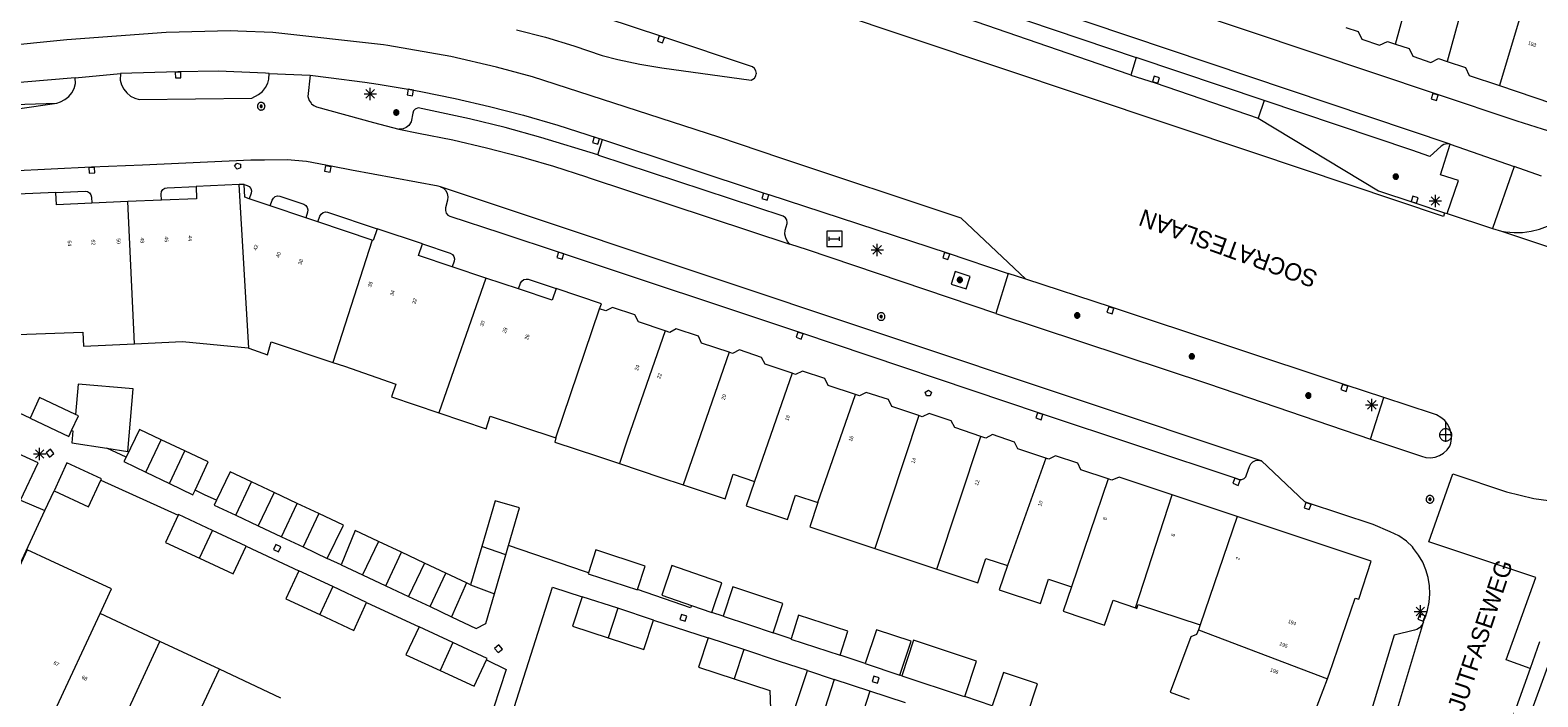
# Model space of a CAD drawing. Header units: metres. Extents: x 135779 to 137489, y 452643 to 455118.
# Tile 94 of 256: x 136227 to 136350, y 453193 to 453247. Entities that reach past the tile are written whole.
import ezdxf
from ezdxf.enums import TextEntityAlignment as Align

# ---------------------------------------------------------------- set-up
doc = ezdxf.new("R2010")
doc.units = ezdxf.units.M
for name, color, linetype, lineweight in [('KTop_BTD_Groenvoorziening', 62, 'Continuous', 13), ('KTop_NAR_Huisnummer (t)', 7, 'Continuous', 13), ('KTop_NAR_Huisnummer tijdelijk (t)', 7, 'Continuous', 13), ('KTop_ORL_Weg_Straatnaam (t)', 7, 'Continuous', 13), ('KTop_PAL_Lichtmast', 40, 'Continuous', 13), ('KTop_PAL_Portaal', 222, 'Continuous', 13), ('KTop_PND_Grondvlaksituatie van BAG-pand [tachy]', 1, 'Continuous', 13), ('KTop_PND_Pandscheiding', 40, 'Continuous', 13), ('KTop_PUT_Brandkraan of -put', 1, 'Continuous', 13), ('KTop_PUT_Inspectie- of rioolput', 15, 'Continuous', 13), ('KTop_PUT_Kolk', 15, 'Continuous', 13), ('KTop_STM_Abri', 40, 'Continuous', 13), ('KTop_VGO_Boom', 92, 'Continuous', 13), ('KTop_WGD_Fietspad', 40, 'Continuous', 13), ('KTop_WGD_Parkeervlak', 251, 'Continuous', 13), ('KTop_WGD_Rijbaan_Lokale weg', 251, 'Continuous', 13), ('KTop_WGD_Rijbaan_Lokale weg_bushalte-parkeerstrook', 7, 'Continuous', 0), ('KTop_WGD_Rijbaan_Lokale weg_fietsstrook', 40, 'Continuous', 13), ('KTop_WGD_Rijbaan_Lokale weg_OV-strook', 251, 'Continuous', 13), ('KTop_WGD_Rijbaan_Lokale weg_verkeersdrempel', 40, 'Continuous', 13), ('KTop_WGD_Voetpad', 251, 'Continuous', 13), ('KTop_WGD_Voetpad_achterpad', 251, 'Continuous', 13), ('KTop_WGD_Voetpad_bushalte', 251, 'Continuous', 13)]:
    doc.layers.add(name, color=color, linetype=linetype, lineweight=lineweight)
doc.styles.add('Style-ROVU', font='ROVU.shx')
doc.styles.add('Style-ROVUCURSIEF', font='ROVUCURSIEF.shx')

# ---------------------------------------------------------------- blocks, each defined once
blk = doc.blocks.new('PAL_Lichtmast')
at = {"layer": 'KTop_PAL_Lichtmast'}
for p, q in [((-0.35, -0.35), (0.35, 0.35)), ((0.35, -0.35), (-0.35, 0.35)), ((0, -0.5), (0, 0.5)), ((-0.5, 0), (0.5, 0))]:
    blk.add_line(p, q, dxfattribs=at)
blk = doc.blocks.new('PAL_Portaal')
at = {"layer": 'KTop_PAL_Portaal'}
for p, q in [((0, -0.5), (0, 1)), ((0.5, 0), (-0.5, 0))]:
    blk.add_line(p, q, dxfattribs=at)
at = {"layer": 'KTop_PAL_Portaal', "flags": 128}
blk.add_lwpolyline([(0, 0.5), (-0.05, 0.5), (-0.1, 0.49), (-0.15, 0.48), (-0.2, 0.46), (-0.25, 0.43), (-0.29, 0.4), (-0.33, 0.37), (-0.37, 0.33), (-0.4, 0.29), (-0.43, 0.25), (-0.46, 0.2), (-0.48, 0.15), (-0.49, 0.1), (-0.5, 0.05), (-0.5, 0), (-0.5, -0.05), (-0.49, -0.1), (-0.48, -0.15), (-0.46, -0.2), (-0.43, -0.25), (-0.4, -0.29), (-0.37, -0.33), (-0.33, -0.37), (-0.29, -0.4), (-0.25, -0.43), (-0.2, -0.46), (-0.15, -0.48), (-0.1, -0.49), (-0.05, -0.5), (0, -0.5), (0.05, -0.5), (0.1, -0.49), (0.15, -0.48), (0.2, -0.46), (0.25, -0.43), (0.29, -0.4), (0.33, -0.37), (0.37, -0.33), (0.4, -0.29), (0.43, -0.25), (0.46, -0.2), (0.48, -0.15), (0.49, -0.1), (0.5, -0.05), (0.5, 0), (0.5, 0.05), (0.49, 0.1), (0.48, 0.15), (0.46, 0.2), (0.43, 0.25), (0.4, 0.29), (0.37, 0.33), (0.33, 0.37), (0.29, 0.4), (0.25, 0.43), (0.2, 0.46), (0.15, 0.48), (0.1, 0.49), (0.05, 0.5), (0, 0.5)], dxfattribs=at)
blk = doc.blocks.new('PUT_Brandkraan_of_-put')
at = {"layer": 'KTop_PUT_Brandkraan of -put'}
for p, q in [((-0.25, 0.03), (0, 0.25)), ((-0.16, -0.25), (-0.25, 0.03)), ((0, 0.25), (0.25, 0.03)), ((0.25, 0.03), (0.16, -0.25)), ((0.16, -0.25), (-0.16, -0.25))]:
    blk.add_line(p, q, dxfattribs=at)
blk = doc.blocks.new('PUT_Inspectie-_of_rioolput')
at = {"layer": 'KTop_PUT_Inspectie- of rioolput', "flags": 128}
for points in [[(0.31, 0), (0.31, 0.03), (0.3, 0.06), (0.29, 0.1), (0.28, 0.13), (0.27, 0.15), (0.25, 0.18), (0.23, 0.21), (0.21, 0.23), (0.18, 0.25), (0.15, 0.27), (0.13, 0.28), (0.1, 0.29), (0.06, 0.3), (0.03, 0.31), (0, 0.31), (-0.03, 0.31), (-0.06, 0.3), (-0.1, 0.29), (-0.13, 0.28), (-0.16, 0.27), (-0.18, 0.25), (-0.21, 0.23), (-0.23, 0.21), (-0.25, 0.18), (-0.27, 0.15), (-0.28, 0.13), (-0.29, 0.1), (-0.3, 0.06), (-0.31, 0.03), (-0.31, 0), (-0.31, -0.03), (-0.3, -0.06), (-0.29, -0.1), (-0.28, -0.13), (-0.27, -0.16), (-0.25, -0.18), (-0.23, -0.21), (-0.21, -0.23), (-0.18, -0.25), (-0.15, -0.27), (-0.13, -0.28), (-0.1, -0.29), (-0.06, -0.3), (-0.03, -0.31), (0, -0.31), (0.03, -0.31), (0.06, -0.3), (0.1, -0.29), (0.13, -0.28), (0.15, -0.27), (0.18, -0.25), (0.21, -0.23), (0.23, -0.21), (0.25, -0.18), (0.27, -0.15), (0.28, -0.13), (0.29, -0.1), (0.3, -0.06), (0.31, -0.03), (0.31, 0)], [(0.1, 0), (0.09, 0.01), (0.09, 0.02), (0.09, 0.03), (0.09, 0.04), (0.08, 0.05), (0.08, 0.06), (0.07, 0.06), (0.06, 0.07), (0.06, 0.08), (0.05, 0.08), (0.04, 0.09), (0.03, 0.09), (0.02, 0.09), (0.01, 0.09), (0, 0.09), (-0.01, 0.09), (-0.02, 0.09), (-0.03, 0.09), (-0.04, 0.09), (-0.05, 0.08), (-0.06, 0.08), (-0.06, 0.07), (-0.07, 0.06), (-0.08, 0.06), (-0.08, 0.05), (-0.09, 0.04), (-0.09, 0.03), (-0.09, 0.02), (-0.09, 0.01), (-0.09, 0), (-0.09, -0.01), (-0.09, -0.02), (-0.09, -0.03), (-0.09, -0.04), (-0.08, -0.05), (-0.08, -0.06), (-0.07, -0.06), (-0.06, -0.07), (-0.06, -0.08), (-0.05, -0.08), (-0.04, -0.09), (-0.03, -0.09), (-0.02, -0.09), (-0.01, -0.09), (0, -0.09), (0.01, -0.09), (0.02, -0.09), (0.03, -0.09), (0.04, -0.09), (0.05, -0.08), (0.06, -0.08), (0.06, -0.07), (0.07, -0.06), (0.08, -0.06), (0.08, -0.05), (0.09, -0.04), (0.09, -0.03), (0.09, -0.02), (0.09, -0.01), (0.1, 0)], [(0.04, 0), (0.03, 0), (0.03, 0.01), (0.03, 0.01), (0.03, 0.01), (0.03, 0.02), (0.03, 0.02), (0.03, 0.02), (0.02, 0.03), (0.02, 0.03), (0.02, 0.03), (0.01, 0.03), (0.01, 0.03), (0.01, 0.03), (0, 0.03), (0, 0.03), (0, 0.03), (-0.01, 0.03), (-0.01, 0.03), (-0.01, 0.03), (-0.02, 0.03), (-0.02, 0.03), (-0.02, 0.03), (-0.03, 0.02), (-0.03, 0.02), (-0.03, 0.02), (-0.03, 0.01), (-0.03, 0.01), (-0.03, 0.01), (-0.03, 0), (-0.03, 0), (-0.03, 0), (-0.03, -0.01), (-0.03, -0.01), (-0.03, -0.01), (-0.03, -0.02), (-0.03, -0.02), (-0.03, -0.02), (-0.02, -0.03), (-0.02, -0.03), (-0.02, -0.03), (-0.01, -0.03), (-0.01, -0.03), (-0.01, -0.03), (0, -0.03), (0, -0.03), (0, -0.03), (0.01, -0.03), (0.01, -0.03), (0.01, -0.03), (0.02, -0.03), (0.02, -0.03), (0.02, -0.03), (0.03, -0.02), (0.03, -0.02), (0.03, -0.02), (0.03, -0.01), (0.03, -0.01), (0.03, -0.01), (0.03, 0), (0.04, 0)], [(0.01, 0.02), (0.01, 0.02), (0.01, 0.02), (0, 0.02), (0, 0.02), (0, 0.02), (0, 0.02), (-0.01, 0.02), (-0.01, 0.02), (-0.01, 0.02), (-0.01, 0.02), (-0.01, 0.02), (-0.02, 0.02), (-0.02, 0.01), (-0.02, 0.01), (-0.02, 0.01), (-0.02, 0.01), (-0.02, 0.01), (-0.02, 0), (-0.02, 0), (-0.02, 0), (-0.02, 0), (-0.02, -0.01), (-0.02, -0.01), (-0.02, -0.01), (-0.02, -0.01), (-0.02, -0.01), (-0.02, -0.02), (-0.01, -0.02), (-0.01, -0.02), (-0.01, -0.02), (-0.01, -0.02), (-0.01, -0.02), (0, -0.02), (0, -0.02), (0, -0.02), (0, -0.02), (0.01, -0.02), (0.01, -0.02), (0.01, -0.02), (0.01, -0.02), (0.01, -0.02), (0.02, -0.02), (0.02, -0.01), (0.02, -0.01), (0.02, -0.01), (0.02, -0.01), (0.02, -0.01), (0.02, 0), (0.02, 0), (0.02, 0), (0.02, 0), (0.02, 0.01), (0.02, 0.01), (0.02, 0.01), (0.02, 0.01), (0.02, 0.01), (0.02, 0.02), (0.01, 0.02), (0.01, 0.02), (0.01, 0.02)]]:
    blk.add_lwpolyline(points, dxfattribs=at)
blk = doc.blocks.new('PUT_Kolk')
at = {"layer": 'KTop_PUT_Kolk', "flags": 128}
blk.add_lwpolyline([(0.22, -0.23), (0.22, 0.22), (-0.23, 0.22), (-0.23, -0.23), (0.22, -0.23)], dxfattribs=at)
blk = doc.blocks.new('STM_Abri')
at = {"layer": 'KTop_STM_Abri', "flags": 128}
for points in [[(0.625, -0.625), (0.625, 0.625), (-0.625, 0.625), (-0.625, -0.625), (0.625, -0.625)], [(-0.4165, -0.1565), (-0.4165, 0.1565)], [(-0.4165, 0), (0.4165, 0)], [(0.4165, -0.1565), (0.4165, 0.1565)]]:
    blk.add_lwpolyline(points, dxfattribs=at)
blk = doc.blocks.new('VGO_Boom')
at = {"layer": 'KTop_VGO_Boom', "flags": 128}
for points in [[(0.21, 0), (0.21, 0.02), (0.21, 0.04), (0.2, 0.07), (0.2, 0.09), (0.19, 0.11), (0.17, 0.13), (0.16, 0.14), (0.14, 0.16), (0.13, 0.17), (0.11, 0.19), (0.09, 0.2), (0.07, 0.2), (0.04, 0.21), (0.02, 0.21), (0, 0.21), (-0.02, 0.21), (-0.05, 0.21), (-0.07, 0.2), (-0.09, 0.2), (-0.11, 0.19), (-0.13, 0.17), (-0.14, 0.16), (-0.16, 0.14), (-0.17, 0.13), (-0.19, 0.11), (-0.2, 0.09), (-0.2, 0.07), (-0.21, 0.04), (-0.21, 0.02), (-0.22, 0), (-0.21, -0.02), (-0.21, -0.05), (-0.2, -0.07), (-0.2, -0.09), (-0.19, -0.11), (-0.17, -0.13), (-0.16, -0.14), (-0.14, -0.16), (-0.13, -0.17), (-0.11, -0.19), (-0.09, -0.2), (-0.07, -0.2), (-0.05, -0.21), (-0.02, -0.21), (0, -0.22), (0.02, -0.21), (0.04, -0.21), (0.07, -0.2), (0.09, -0.2), (0.11, -0.19), (0.13, -0.17), (0.14, -0.16), (0.16, -0.14), (0.17, -0.13), (0.19, -0.11), (0.2, -0.09), (0.2, -0.07), (0.21, -0.05), (0.21, -0.02), (0.21, 0)], [(0.15, 0), (0.15, 0.02), (0.15, 0.03), (0.15, 0.05), (0.14, 0.06), (0.13, 0.08), (0.13, 0.09), (0.12, 0.1), (0.1, 0.12), (0.09, 0.13), (0.08, 0.13), (0.06, 0.14), (0.05, 0.15), (0.03, 0.15), (0.02, 0.15), (0, 0.15), (-0.02, 0.15), (-0.03, 0.15), (-0.05, 0.15), (-0.06, 0.14), (-0.08, 0.13), (-0.09, 0.13), (-0.1, 0.12), (-0.12, 0.1), (-0.13, 0.09), (-0.13, 0.08), (-0.14, 0.06), (-0.15, 0.05), (-0.15, 0.03), (-0.15, 0.02), (-0.16, 0), (-0.15, -0.02), (-0.15, -0.03), (-0.15, -0.05), (-0.14, -0.06), (-0.13, -0.08), (-0.13, -0.09), (-0.12, -0.1), (-0.1, -0.12), (-0.09, -0.13), (-0.08, -0.13), (-0.06, -0.14), (-0.05, -0.15), (-0.03, -0.15), (-0.02, -0.15), (0, -0.16), (0.02, -0.15), (0.03, -0.15), (0.05, -0.15), (0.06, -0.14), (0.08, -0.13), (0.09, -0.13), (0.1, -0.12), (0.12, -0.1), (0.13, -0.09), (0.13, -0.08), (0.14, -0.06), (0.15, -0.05), (0.15, -0.03), (0.15, -0.02), (0.15, 0)], [(0.1, 0), (0.09, 0.01), (0.09, 0.02), (0.09, 0.03), (0.09, 0.04), (0.08, 0.05), (0.08, 0.06), (0.07, 0.06), (0.06, 0.07), (0.06, 0.08), (0.05, 0.08), (0.04, 0.09), (0.03, 0.09), (0.02, 0.09), (0.01, 0.09), (0, 0.09), (-0.01, 0.09), (-0.02, 0.09), (-0.03, 0.09), (-0.04, 0.09), (-0.05, 0.08), (-0.06, 0.08), (-0.06, 0.07), (-0.07, 0.06), (-0.08, 0.06), (-0.08, 0.05), (-0.09, 0.04), (-0.09, 0.03), (-0.09, 0.02), (-0.09, 0.01), (-0.1, 0), (-0.09, -0.01), (-0.09, -0.02), (-0.09, -0.03), (-0.09, -0.04), (-0.08, -0.05), (-0.08, -0.06), (-0.07, -0.06), (-0.06, -0.07), (-0.06, -0.08), (-0.05, -0.08), (-0.04, -0.09), (-0.03, -0.09), (-0.02, -0.09), (-0.01, -0.09), (0, -0.1), (0.01, -0.09), (0.02, -0.09), (0.03, -0.09), (0.04, -0.09), (0.05, -0.08), (0.06, -0.08), (0.06, -0.07), (0.07, -0.06), (0.08, -0.06), (0.08, -0.05), (0.09, -0.04), (0.09, -0.03), (0.09, -0.02), (0.09, -0.01), (0.1, 0)], [(0.04, 0), (0.03, 0), (0.03, 0.01), (0.03, 0.01), (0.03, 0.01), (0.03, 0.02), (0.03, 0.02), (0.03, 0.02), (0.02, 0.03), (0.02, 0.03), (0.02, 0.03), (0.01, 0.03), (0.01, 0.03), (0.01, 0.03), (0, 0.03), (0, 0.03), (0, 0.03), (-0.01, 0.03), (-0.01, 0.03), (-0.01, 0.03), (-0.02, 0.03), (-0.02, 0.03), (-0.02, 0.03), (-0.03, 0.02), (-0.03, 0.02), (-0.03, 0.02), (-0.03, 0.01), (-0.03, 0.01), (-0.03, 0.01), (-0.04, 0), (-0.04, 0), (-0.04, 0), (-0.03, -0.01), (-0.03, -0.01), (-0.03, -0.01), (-0.03, -0.02), (-0.03, -0.02), (-0.03, -0.02), (-0.02, -0.03), (-0.02, -0.03), (-0.02, -0.03), (-0.01, -0.03), (-0.01, -0.03), (-0.01, -0.03), (0, -0.04), (0, -0.04), (0, -0.04), (0.01, -0.03), (0.01, -0.03), (0.01, -0.03), (0.02, -0.03), (0.02, -0.03), (0.02, -0.03), (0.03, -0.02), (0.03, -0.02), (0.03, -0.02), (0.03, -0.01), (0.03, -0.01), (0.03, -0.01), (0.03, 0), (0.04, 0)]]:
    blk.add_lwpolyline(points, dxfattribs=at)

msp = doc.modelspace()

# ---------------------------------------------------------------- linework, layer by layer
at = {"layer": 'KTop_BTD_Groenvoorziening', "flags": 128}
for points in [[(136327.37, 453241.21), (136326.89, 453239.77)], [(136350.83, 453196.3), (136346.32, 453183.98), (136342.6, 453173.89), (136338.04, 453161.3), (136333.97, 453150.15), (136331.1, 453142.08), (136330.27, 453139.73), (136327.18, 453131.05), (136325.85, 453127.3), (136324.41, 453123.28), (136321.76, 453115.93), (136321.13, 453114.23), (136318.88, 453108.05), (136317.58, 453104.5), (136313.82, 453093.97), (136310.37, 453083.61), (136309.87, 453082.12), (136305.57, 453070.6), (136302.45, 453061.94), (136301.64, 453059.72), (136297.28, 453047.73), (136293.08, 453036.11), (136292.56, 453034.73)]]:
    msp.add_lwpolyline(points, dxfattribs=at)
at = {"layer": 'KTop_PND_Grondvlaksituatie van BAG-pand [tachy]', "flags": 128}
for points in [[(136346.51, 453242.44), (136350.75, 453240.99), (136355.4, 453253.78)], [(136334.01, 453247.16), (136335.01, 453246.83), (136335.31, 453246.2), (136336.76, 453245.71), (136337.41, 453246.02), (136338.06, 453245.8)], [(136338.06, 453245.8), (136339.16, 453245.43), (136339.46, 453244.81), (136340.93, 453244.31), (136341.55, 453244.63), (136342.26, 453244.39)], [(136342.26, 453244.39), (136343.75, 453243.89), (136344.05, 453243.26), (136346.51, 453242.44)], [(136229.09, 453233.75), (136225.35, 453233.59)], [(136232.01, 453232.87), (136229.14, 453232.75), (136229.09, 453233.75)], [(136240.49, 453234.23), (136240.53, 453233.23), (136237.68, 453233.11)], [(136244.01, 453234.38), (136240.49, 453234.23)], [(136244.41, 453234.4), (136244.01, 453234.38)], [(136244.82, 453233.23), (136244.46, 453233.35), (136244.41, 453234.4)], [(136234.95, 453233), (136232.01, 453232.87)], [(136237.68, 453233.11), (136234.95, 453233)], [(136246.53, 453232.66), (136244.82, 453233.23)], [(136249.41, 453231.69), (136246.53, 453232.66)], [(136250.41, 453231.35), (136249.41, 453231.69)], [(136254.82, 453229.87), (136250.41, 453231.35)], [(136255.22, 453230.79), (136254.91, 453229.84), (136254.82, 453229.87)], [(136258.91, 453229.56), (136255.22, 453230.79)], [(136261.33, 453227.7), (136258.59, 453228.61), (136258.91, 453229.56)], [(136264.06, 453226.79), (136261.33, 453227.7)], [(136266.73, 453225.9), (136264.06, 453226.79), (136264.06, 453226.79)], [(136269.78, 453225.93), (136269.46, 453224.98), (136266.73, 453225.9)], [(136273.32, 453224.28), (136273.46, 453224.7), (136269.78, 453225.93)], [(136278.64, 453222.51), (136276.47, 453223.24), (136276.18, 453223.8), (136274.37, 453224.4), (136273.82, 453224.12), (136273.32, 453224.28)], [(136225.96, 453222.2), (136231.28, 453222.4), (136231.33, 453221.26), (136235.48, 453221.45)], [(136235.48, 453221.45), (136239.4, 453221.62), (136244.72, 453221.11), (136244.79, 453221.08)], [(136244.79, 453221.08), (136246.31, 453220.56), (136246.6, 453221.61), (136251.62, 453219.93)], [(136283.86, 453220.76), (136281.61, 453221.51), (136281.35, 453222.07), (136279.54, 453222.67), (136279.04, 453222.37), (136278.64, 453222.51)], [(136288.98, 453219.05), (136286.78, 453219.79), (136286.5, 453220.34), (136284.7, 453220.95), (136284.14, 453220.67), (136283.86, 453220.76)], [(136251.62, 453219.93), (136252.56, 453219.62), (136256.74, 453218.16), (136256.4, 453217.13), (136260.25, 453215.83)], [(136294.14, 453217.32), (136291.92, 453218.07), (136291.63, 453218.63), (136289.83, 453219.23), (136289.26, 453218.96), (136288.98, 453219.05)], [(136233.24, 453212.97), (136234.95, 453212.7), (136235.39, 453217.79), (136230.91, 453218.17), (136230.7, 453215.71)], [(136230.7, 453215.71), (136227.77, 453217.08), (136227, 453215.39)], [(136299.28, 453215.61), (136297.08, 453216.34), (136296.82, 453216.91), (136295.01, 453217.5), (136294.45, 453217.22), (136294.14, 453217.32)], [(136227, 453215.39), (136230.15, 453213.92), (136230.37, 453214.39)], [(136260.25, 453215.83), (136264.09, 453214.54), (136264.43, 453215.57), (136269.77, 453213.81)], [(136304.33, 453213.92), (136302.2, 453214.63), (136301.92, 453215.19), (136300.12, 453215.79), (136299.56, 453215.51), (136299.28, 453215.61)], [(136230.37, 453214.39), (136230.48, 453214.38), (136230.4, 453213.41), (136233.24, 453212.97)], [(136237.65, 453213.65), (136235.88, 453214.47), (136234.81, 453212.24)], [(136226.21, 453208.74), (136227.64, 453211.77), (136223.07, 453213.86)], [(136239.58, 453212.75), (136237.65, 453213.65)], [(136269.77, 453213.81), (136269.67, 453213.46), (136273.14, 453212.31), (136274.95, 453211.71)], [(136309.61, 453212.15), (136307.35, 453212.91), (136307.08, 453213.46), (136305.28, 453214.07), (136304.73, 453213.79), (136304.33, 453213.92)], [(136232.75, 453210.35), (136232.8, 453210.47), (136229.99, 453211.77), (136228.94, 453209.5)], [(136234.81, 453212.24), (136234.63, 453211.87), (136236.4, 453211.02)], [(136240.42, 453209.55), (136241.49, 453211.85), (136239.58, 453212.75)], [(136274.95, 453211.71), (136278.31, 453210.59), (136280.12, 453209.99)], [(136314.68, 453210.46), (136312.47, 453211.2), (136312.21, 453211.75), (136310.4, 453212.35), (136309.86, 453212.07), (136309.61, 453212.15)], [(136236.4, 453211.02), (136238.32, 453210.1)], [(136245.01, 453210.23), (136243.28, 453211.04), (136242.16, 453208.75)], [(136280.12, 453209.99), (136283.52, 453208.86), (136284.18, 453210.84), (136285.91, 453210.26)], [(136319.89, 453209.18), (136315.57, 453210.62), (136314.99, 453210.35), (136314.68, 453210.46)], [(136228.94, 453209.5), (136231.75, 453208.2), (136232.75, 453210.35)], [(136238.32, 453210.1), (136240.24, 453209.17), (136240.42, 453209.55)], [(136246.84, 453209.37), (136245.01, 453210.23)], [(136248.73, 453208.48), (136246.84, 453209.37)], [(136285.91, 453210.26), (136285.25, 453208.28), (136288.6, 453207.17), (136289.26, 453209.15), (136291.07, 453208.55)], [(136242.16, 453208.75), (136241.96, 453208.34), (136243.72, 453207.51)], [(136250.49, 453207.65), (136248.73, 453208.48)], [(136265.91, 453205.05), (136266.8, 453208.11), (136264.82, 453208.69), (136263.74, 453204.97)], [(136291.07, 453208.55), (136290.42, 453206.57), (136295.71, 453204.8)], [(136325.19, 453207.41), (136319.89, 453209.18)], [(136239.03, 453207.51), (136238.01, 453205.31), (136240.77, 453204.03)], [(136241.82, 453206.28), (136239.06, 453207.57), (136239.03, 453207.51)], [(136243.72, 453207.51), (136245.55, 453206.65)], [(136251.17, 453204.01), (136252.5, 453206.71), (136250.49, 453207.65)], [(136332.54, 453194.23), (136332.62, 453194.45), (136332.67, 453194.59), (136334.77, 453200.77), (136335.07, 453200.68), (136336.07, 453203.77), (136325.19, 453207.41)], [(136244.57, 453205), (136241.82, 453206.28)], [(136245.55, 453206.65), (136247.44, 453205.76)], [(136247.44, 453205.76), (136249.2, 453204.94)], [(136255.33, 453205.38), (136253.44, 453206.27), (136252.29, 453203.49)], [(136232.68, 453199.52), (136233.61, 453201.52), (136228.62, 453203.84), (136226.76, 453204.71), (136223.05, 453196.72), (136224.91, 453195.86), (136224, 453193.89)], [(136240.77, 453204.03), (136243.52, 453202.74), (136244.57, 453205)], [(136249.2, 453204.94), (136251.17, 453204.01)], [(136257.21, 453204.5), (136255.33, 453205.38)], [(136259.07, 453203.63), (136257.21, 453204.5)], [(136263.74, 453204.97), (136262.83, 453201.86)], [(136264.77, 453201.12), (136265.69, 453204.3)], [(136265.69, 453204.3), (136265.91, 453205.05)], [(136276.41, 453201.47), (136277.03, 453203.38), (136273.01, 453204.69), (136272.41, 453202.83)], [(136295.71, 453204.8), (136300.74, 453203.13)], [(136252.29, 453203.49), (136254.04, 453202.66)], [(136260.82, 453202.8), (136259.07, 453203.63)], [(136282.44, 453199.62), (136283.26, 453202.03), (136281.6, 453202.6), (136279.19, 453203.42), (136278.37, 453201.01), (136280.78, 453200.19)], [(136300.74, 453203.13), (136304.08, 453202.02), (136304.74, 453204), (136306.49, 453203.42)], [(136306.49, 453203.42), (136305.83, 453201.44), (136309.17, 453200.33), (136309.83, 453202.31), (136311.69, 453201.69)], [(136248.84, 453203), (136247.79, 453200.73), (136250.56, 453199.45)], [(136251.61, 453201.71), (136248.84, 453203)], [(136254.04, 453202.66), (136255.92, 453201.78)], [(136262.49, 453202.02), (136260.82, 453202.8)], [(136262.83, 453201.86), (136262.49, 453202.02)], [(136272.41, 453202.83), (136272.39, 453202.76), (136276.4, 453201.45), (136276.41, 453201.47)], [(136254.37, 453200.43), (136251.61, 453201.71)], [(136255.92, 453201.78), (136257.78, 453200.91)], [(136257.78, 453200.91), (136259.53, 453200.09)], [(136261.26, 453199.27), (136263.29, 453198.32), (136264.07, 453198.72), (136264.77, 453201.12)], [(136271.89, 453200.89), (136271.11, 453198.51), (136274.01, 453197.56)], [(136274.79, 453199.95), (136271.89, 453200.89)], [(136287.43, 453197.97), (136288.22, 453200.35), (136284.15, 453201.7), (136283.36, 453199.32)], [(136311.69, 453201.69), (136311.03, 453199.71), (136314.4, 453198.59), (136315.1, 453200.6), (136316.92, 453199.98)], [(136237.56, 453197.25), (136232.68, 453199.52)], [(136250.56, 453199.45), (136253.32, 453198.16), (136254.37, 453200.43)], [(136259.53, 453200.09), (136261.26, 453199.27)], [(136277.69, 453199), (136274.79, 453199.95)], [(136280.78, 453200.19), (136282.44, 453199.62)], [(136292.88, 453196.14), (136293.51, 453198.1), (136289.5, 453199.39), (136288.89, 453197.47)], [(136316.92, 453199.98), (136317.02, 453199.94), (136317.13, 453200.27), (136322.17, 453198.62)], [(136258.63, 453198.44), (136257.57, 453196.18), (136260.34, 453194.9)], [(136261.39, 453197.16), (136258.63, 453198.44)], [(136274.01, 453197.56), (136276.91, 453196.61), (136277.69, 453199)], [(136283.36, 453199.32), (136285.52, 453198.61), (136287.43, 453197.97)], [(136297.73, 453194.53), (136298.65, 453197.28), (136295.85, 453198.21), (136294.93, 453195.46)], [(136322.02, 453198.2), (136321.87, 453197.81), (136321.41, 453197.63), (136319.74, 453193.14), (136321.27, 453192.56)], [(136322.17, 453198.62), (136322.02, 453198.2)], [(136242.39, 453195), (136237.56, 453197.25)], [(136264.12, 453195.76), (136264.17, 453195.87), (136261.39, 453197.16)], [(136282.16, 453197.54), (136281.37, 453195.17), (136284.27, 453194.22)], [(136285.05, 453196.59), (136282.16, 453197.54)], [(136288.89, 453197.47), (136288.87, 453197.43), (136292.88, 453196.14)], [(136303.02, 453192.77), (136303.98, 453195.65), (136298.86, 453197.36), (136297.9, 453194.47)], [(136260.34, 453194.9), (136263.11, 453193.61), (136264.12, 453195.76)], [(136290.22, 453194.89), (136287.94, 453195.64), (136285.05, 453196.59)], [(136247.4, 453192.66), (136242.39, 453195)], [(136284.27, 453194.22), (136287.16, 453193.27), (136287.27, 453190.28), (136288.56, 453189.85), (136290.22, 453194.89)], [(136294.93, 453195.46), (136297.73, 453194.53)], [(136308.03, 453191.1), (136308.94, 453193.82), (136306.17, 453194.74), (136305.26, 453192.02)], [(136292.41, 453194.17), (136291.64, 453191.8), (136294.54, 453190.86)], [(136295.31, 453193.22), (136292.41, 453194.17)], [(136297.9, 453194.47), (136302.82, 453192.83), (136303.02, 453192.77)], [(136330.05, 453189.02), (136330.32, 453189.71), (136330.89, 453189.96), (136331.82, 453192.38), (136332.54, 453194.23)], [(136298.2, 453192.28), (136295.31, 453193.22)]]:
    msp.add_lwpolyline(points, dxfattribs=at)
at = {"layer": 'KTop_PND_Pandscheiding', "flags": 128}
for points in [[(136338.06, 453245.8), (136340.01, 453252.92), (136341.09, 453256.13)], [(136345.03, 453253.96), (136344.21, 453251.51), (136342.26, 453244.39)], [(136348.78, 453249.97), (136346.51, 453242.44)], [(136244.79, 453221.08), (136244.01, 453234.38)], [(136235.48, 453221.45), (136234.95, 453233)], [(136254.82, 453229.87), (136251.62, 453219.93)], [(136264.06, 453226.79), (136260.25, 453215.83)], [(136269.77, 453213.81), (136273.32, 453224.28)], [(136278.64, 453222.51), (136275.6, 453213.69), (136274.95, 453211.71)], [(136283.86, 453220.76), (136280.12, 453209.99)], [(136288.98, 453219.05), (136285.91, 453210.26)], [(136291.07, 453208.55), (136294.14, 453217.32)], [(136230.37, 453214.39), (136230.94, 453215.6), (136230.7, 453215.71)], [(136299.28, 453215.61), (136295.71, 453204.8)], [(136236.4, 453211.02), (136237.65, 453213.65)], [(136300.74, 453203.13), (136304.33, 453213.92)], [(136238.32, 453210.1), (136239.58, 453212.75)], [(136309.61, 453212.15), (136306.49, 453203.42)], [(136314.68, 453210.46), (136311.69, 453201.69)], [(136243.72, 453207.51), (136245.01, 453210.23)], [(136246.84, 453209.37), (136245.55, 453206.65)], [(136247.44, 453205.76), (136248.73, 453208.48)], [(136316.92, 453199.98), (136319.89, 453209.18)], [(136250.49, 453207.65), (136249.2, 453204.94)], [(136325.19, 453207.41), (136322.17, 453198.62)], [(136240.77, 453204.03), (136241.82, 453206.28)], [(136255.33, 453205.38), (136254.04, 453202.66)], [(136255.92, 453201.78), (136257.21, 453204.5)], [(136265.69, 453204.3), (136263.74, 453204.97)], [(136259.07, 453203.63), (136257.78, 453200.91)], [(136259.53, 453200.09), (136260.82, 453202.8)], [(136262.49, 453202.02), (136261.26, 453199.27)], [(136262.83, 453201.86), (136264.77, 453201.12)], [(136251.61, 453201.71), (136250.56, 453199.45)], [(136228.99, 453191.56), (136232.68, 453199.52)], [(136274.79, 453199.95), (136274.01, 453197.56)], [(136322.02, 453198.2), (136332.54, 453194.23)], [(136233.85, 453189.3), (136237.56, 453197.25)], [(136261.39, 453197.16), (136260.34, 453194.9)], [(136285.05, 453196.59), (136284.27, 453194.22)], [(136238.66, 453187.05), (136242.39, 453195)], [(136295.31, 453193.22), (136294.54, 453190.86)]]:
    msp.add_lwpolyline(points, dxfattribs=at)
at = {"layer": 'KTop_WGD_Fietspad', "flags": 128}
msp.add_lwpolyline([(136151.52, 453232.09), (136151.76, 453232.13), (136164.05, 453233.93), (136178.13, 453236.03), (136180.7, 453236.37), (136192.34, 453237.9), (136208.53, 453239.87), (136215.2, 453240.57), (136229.18, 453241.01)], dxfattribs=at)
at = {"layer": 'KTop_WGD_Parkeervlak', "flags": 128}
for points in [[(136303.15, 453250.91), (136303.4, 453250.77), (136303.6, 453250.56), (136303.74, 453250.3), (136303.8, 453250.02), (136303.78, 453249.73), (136303.61, 453249.22), (136316.95, 453244.71), (136316.97, 453244.7)], [(136327.37, 453241.21), (136316.97, 453244.7)], [(136342.51, 453237.68), (136342.25, 453237.7), (136341.99, 453237.64), (136341.76, 453237.5), (136340.85, 453236.67), (136339.39, 453237.17), (136327.37, 453241.21)], [(136288.8, 453229.54), (136288.6, 453229.77), (136288.46, 453230.05), (136288.39, 453230.36), (136288.4, 453230.68), (136288.57, 453231.21), (136288.58, 453231.31), (136288.54, 453231.52), (136288.43, 453231.69), (136288.26, 453231.82), (136273.25, 453236.76), (136273.17, 453236.79)]]:
    msp.add_lwpolyline(points, dxfattribs=at)
at = {"layer": 'KTop_WGD_Rijbaan_Lokale weg', "flags": 128}
for points in [[(136342.05, 453232.1), (136341.95, 453231.79), (136326.53, 453236.97), (136291.93, 453248.53), (136288.6, 453249.64), (136284.1, 453254.38)], [(136351.15, 453238.53), (136350.02, 453238.89), (136347.96, 453239.55), (136341.31, 453241.75), (136305.87, 453253.64), (136304.41, 453254.13)], [(136342.51, 453237.68), (136303.3, 453250.86)], [(136266.57, 453246.97), (136268.91, 453246.35), (136271.23, 453245.66), (136273.52, 453244.88), (136274.81, 453244.56), (136276.59, 453244.18), (136278.38, 453243.88), (136285.66, 453242.88), (136285.91, 453243.04), (136286.02, 453243.22), (136286.06, 453243.39), (136286.07, 453243.42), (136286.03, 453243.63), (136285.93, 453243.81), (136285.76, 453243.94), (136278.38, 453246.43), (136269.25, 453249.45)], [(136307.98, 453226.7), (136302.72, 453231.65), (136288.05, 453236.54), (136283.01, 453238.23), (136267.87, 453243.13), (136264.94, 453243.93), (136261.21, 453244.78), (136256.09, 453245.69), (136255.73, 453245.73), (136246.75, 453246.74), (136243.88, 453246.86), (136243.29, 453246.89), (136238.06, 453246.74), (136229.99, 453246.16), (136207.56, 453243.9), (136195.56, 453242.43), (136180.22, 453240.32), (136180.1, 453240.3), (136161.46, 453237.59), (136150.92, 453236.13)], [(136229.18, 453241.01), (136229.48, 453241.11), (136229.83, 453241.29), (136230.14, 453241.54), (136230.39, 453241.85), (136230.58, 453242.2), (136230.69, 453242.59), (136230.65, 453243.07)], [(136230.65, 453243.07), (136234.34, 453243.4)], [(136234.34, 453243.4), (136234.33, 453242.88), (136234.44, 453242.5), (136234.61, 453242.14), (136234.86, 453241.84), (136235.17, 453241.58), (136235.51, 453241.4), (136235.87, 453241.29), (136245.03, 453241.4), (136245.58, 453241.7), (136245.89, 453241.96), (136246.14, 453242.27), (136246.32, 453242.63), (136246.41, 453242.96), (136246.45, 453243.42)], [(136246.45, 453243.42), (136249.77, 453243.28)], [(136249.77, 453243.28), (136249.59, 453241.54), (136249.7, 453241.22), (136249.85, 453240.99), (136249.89, 453240.95), (136250.06, 453240.81), (136250.29, 453240.71), (136254.93, 453239.44), (136257, 453238.88)], [(136216.87, 453237.25), (136216.91, 453237.26), (136216.93, 453237.27), (136217, 453237.32), (136217.78, 453237.83), (136218.86, 453238.44), (136219.98, 453238.98), (136221.13, 453239.45), (136222.31, 453239.84), (136223.52, 453240.15), (136224.74, 453240.39), (136225.97, 453240.55), (136229.18, 453241.01)], [(136257, 453238.88), (136258.6, 453238.56), (136261.37, 453238.01), (136264.12, 453237.37), (136266.85, 453236.66), (136267.31, 453236.53), (136269.56, 453235.87), (136272.25, 453235.01), (136272.47, 453234.93), (136288.8, 453229.54)], [(136342.51, 453237.68), (136347.72, 453235.85)], [(136260.37, 453234.21), (136260.18, 453234.26), (136253.14, 453235.55), (136251.63, 453235.84), (136249.47, 453236.25), (136247.9, 453236.39), (136246.06, 453236.37), (136244.96, 453236.38), (136236.13, 453235.96), (136232, 453235.8), (136222.13, 453235.32), (136221.71, 453235.28), (136221.18, 453235.15), (136220.67, 453234.95), (136220.2, 453234.68), (136219.95, 453234.48), (136219.95, 453234.48), (136219.94, 453234.47), (136219.77, 453234.34), (136219.4, 453233.94), (136219.25, 453233.77)], [(136349.94, 453235.08), (136347.72, 453235.85)], [(136327.13, 453211.94), (136265.92, 453232.36), (136260.37, 453234.21)], [(136342.05, 453232.1), (136342.25, 453232.04)], [(136342.25, 453232.04), (136345.95, 453230.81)], [(136345.95, 453230.81), (136346.67, 453230.61)], [(136346.67, 453230.61), (136361.91, 453225.5), (136362.57, 453225.31)], [(136305.55, 453223.92), (136290.22, 453229.08), (136288.8, 453229.54)], [(136337.11, 453217.08), (136333.97, 453218.11), (136314.95, 453224.41), (136307.98, 453226.7)], [(136305.55, 453223.92), (136322.86, 453218.19), (136336.03, 453213.7)], [(136336.03, 453213.7), (136340.18, 453212.31), (136340.52, 453212.21), (136340.9, 453212.18), (136341.28, 453212.23), (136341.64, 453212.36), (136341.97, 453212.55), (136342.25, 453212.82), (136342.47, 453213.13), (136342.57, 453213.36), (136342.62, 453213.75), (136342.59, 453214.15), (136342.49, 453214.54), (136342.31, 453214.89), (136342.06, 453215.21), (136341.75, 453215.46), (136341.4, 453215.66), (136341.07, 453215.77), (136337.11, 453217.08)], [(136340.33, 453198.82), (136340.34, 453198.87), (136340.52, 453199.35), (136340.67, 453199.81), (136340.8, 453200.46), (136340.85, 453201.13), (136340.82, 453201.79), (136340.71, 453202.45), (136340.53, 453203.09), (136340.27, 453203.71), (136339.93, 453204.28), (136339.53, 453204.82), (136339.43, 453204.94), (136338.95, 453205.41), (136338.33, 453205.83), (136337.62, 453206.17), (136336.24, 453206.75), (136330.98, 453208.5), (136330.67, 453208.61), (136327.16, 453211.93), (136327.13, 453211.94)], [(136349, 453195.06), (136347.05, 453195.75), (136349.46, 453202.46), (136340.78, 453205.36), (136342.73, 453210.88), (136347.08, 453209.42), (136349.32, 453208.87), (136351.11, 453208.64), (136352.4, 453208.66), (136353.95, 453208.97), (136354.91, 453209.21), (136355.81, 453209.5), (136356.78, 453209.83), (136357.54, 453209.98)], [(136335.04, 453181.21), (136340.33, 453198.82)], [(136349, 453195.06), (136347.59, 453191.12), (136344.55, 453182.72), (136343.1, 453178.64)]]:
    msp.add_lwpolyline(points, dxfattribs=at)
at = {"layer": 'KTop_WGD_Rijbaan_Lokale weg_bushalte-parkeerstrook', "flags": 128}
for points in [[(136316.54, 453243.28), (136318.52, 453242.66), (136326.89, 453239.77)], [(136326.89, 453239.77), (136336.67, 453233.88), (136339.54, 453232.92), (136342.05, 453232.1)]]:
    msp.add_lwpolyline(points, dxfattribs=at)
at = {"layer": 'KTop_WGD_Rijbaan_Lokale weg_fietsstrook', "flags": 128}
msp.add_lwpolyline([(136349.76, 453197.23), (136349, 453195.06)], dxfattribs=at)
at = {"layer": 'KTop_WGD_Rijbaan_Lokale weg_OV-strook', "flags": 128}
for points in [[(136246.45, 453243.42), (136246.14, 453243.43), (136242.29, 453243.59), (136239.02, 453243.54), (136234.34, 453243.4)], [(136230.65, 453243.07), (136226.49, 453242.71), (136223.21, 453242.41), (136216.91, 453241.82), (136210.58, 453241.14), (136208.24, 453240.87), (136192.89, 453239.05), (136186.75, 453238.22), (136180.55, 453237.34), (136177.56, 453236.91), (136162.29, 453234.64), (136151.56, 453233.06), (136151.38, 453233.03)], [(136273.55, 453238.05), (136286.88, 453233.64), (136287.07, 453233.58), (136287.09, 453233.57), (136301.58, 453228.83), (136306.56, 453227.17)], [(136307.98, 453226.7), (136306.56, 453227.17)]]:
    msp.add_lwpolyline(points, dxfattribs=at)
at = {"layer": 'KTop_WGD_Rijbaan_Lokale weg_verkeersdrempel', "flags": 128}
msp.add_lwpolyline([(136346.67, 453230.61), (136347, 453230.55), (136347.7, 453230.48), (136348.4, 453230.49), (136349.09, 453230.59), (136349.77, 453230.76), (136350.42, 453231), (136351.05, 453231.32), (136351.63, 453231.71), (136352.16, 453232.16), (136352.64, 453232.67), (136352.73, 453232.8), (136352.85, 453233.05), (136352.88, 453233.33), (136352.84, 453233.61), (136352.72, 453233.86), (136352.53, 453234.07), (136352.29, 453234.21)], dxfattribs=at)
at = {"layer": 'KTop_WGD_Voetpad', "flags": 128}
for points in [[(136249.77, 453243.28), (136251.28, 453243.08), (136254.23, 453242.72), (136255.32, 453242.54), (136257.92, 453242.12), (136258.78, 453241.96), (136261.58, 453241.39), (136264.36, 453240.74), (136267.13, 453240.02), (136269.91, 453239.2), (136273.11, 453238.19), (136273.55, 453238.05)], [(136273.17, 453236.79), (136268.55, 453238.21), (136265.64, 453239.01), (136262.74, 453239.74), (136258.56, 453240.62), (136258.31, 453240.51), (136258.18, 453240.37), (136258.12, 453240.19), (136257.98, 453239.48), (136257.79, 453239.19), (136257.58, 453239.02), (136257.33, 453238.91), (136257, 453238.88)], [(136273.17, 453236.79), (136273.55, 453238.05)], [(136342.25, 453232.04), (136343.19, 453234.72), (136341.73, 453235.18), (136342.51, 453237.68)], [(136347.72, 453235.85), (136345.95, 453230.81)], [(136229.09, 453233.75), (136231.46, 453233.85), (136231.66, 453233.82), (136231.83, 453233.71), (136231.94, 453233.55), (136231.98, 453233.37), (136232.01, 453232.87)], [(136237.68, 453233.11), (136237.66, 453233.61), (136237.69, 453233.81), (136237.8, 453233.98), (136237.96, 453234.09), (136238.14, 453234.13), (136240.49, 453234.23)], [(136244.41, 453234.4), (136244.66, 453234.32), (136244.82, 453234.23), (136244.95, 453234.07), (136245, 453233.88), (136244.97, 453233.68), (136244.82, 453233.23)], [(136260.37, 453234.21), (136260.61, 453234.08), (136260.8, 453233.89), (136260.93, 453233.65), (136260.98, 453233.38), (136260.95, 453233.11), (136260.79, 453232.49), (136260.78, 453232.28), (136260.84, 453232.07), (136260.97, 453231.9), (136261.13, 453231.81), (136265.29, 453230.45), (136270.2, 453228.85), (136289.66, 453222.36), (136309.16, 453215.81), (136325.16, 453210.49), (136325.35, 453210.41), (136325.55, 453210.42), (136325.74, 453210.49), (136325.88, 453210.64), (136325.95, 453210.79), (136326.17, 453211.47), (136326.28, 453211.69), (136326.45, 453211.86), (136326.67, 453211.96), (136326.91, 453211.99), (136327.13, 453211.94)], [(136246.53, 453232.66), (136246.68, 453233.12), (136246.78, 453233.29), (136246.94, 453233.41), (136247.13, 453233.46), (136247.31, 453233.43), (136249.25, 453232.78), (136249.42, 453232.69), (136249.54, 453232.53), (136249.59, 453232.33), (136249.57, 453232.15), (136249.41, 453231.69)], [(136250.41, 453231.35), (136250.56, 453231.82), (136250.66, 453231.99), (136250.82, 453232.11), (136251.01, 453232.16), (136251.19, 453232.14), (136255.22, 453230.79)], [(136258.91, 453229.56), (136261.17, 453228.81), (136261.34, 453228.71), (136261.46, 453228.55), (136261.51, 453228.36), (136261.48, 453228.17), (136261.33, 453227.7)], [(136266.73, 453225.9), (136266.89, 453226.37), (136266.99, 453226.54), (136267.15, 453226.66), (136267.34, 453226.71), (136267.52, 453226.69), (136269.78, 453225.93)], [(136336.03, 453213.7), (136337.11, 453217.08)], [(136226.21, 453208.74), (136228.2, 453207.91)], [(136224, 453193.89), (136222.12, 453194.84), (136228.2, 453207.91)], [(136340.33, 453198.82), (136340.21, 453198.58), (136340.02, 453198.37), (136339.78, 453198.23), (136339.61, 453198.18), (136337.94, 453197.78), (136334.08, 453184.98), (136333.59, 453183.27), (136334.75, 453182.03), (136334.92, 453181.81), (136335.02, 453181.55), (136335.04, 453181.27), (136335.04, 453181.21)]]:
    msp.add_lwpolyline(points, dxfattribs=at)
at = {"layer": 'KTop_WGD_Voetpad_achterpad', "flags": 128}
for points in [[(136227, 453215.39), (136222.64, 453217.44)], [(136234.81, 453212.24), (136233.24, 453212.97)], [(136228.2, 453207.91), (136228.94, 453209.5)], [(136232.75, 453210.35), (136239.03, 453207.51)], [(136242.16, 453208.75), (136241.23, 453209.15), (136240.42, 453209.55)], [(136244.57, 453205), (136248.84, 453203)], [(136272.41, 453202.83), (136272.09, 453202.94), (136265.91, 453205.05)], [(136252.29, 453203.49), (136251.17, 453204.01)], [(136266.38, 453191.88), (136269.5, 453201.66), (136271.89, 453200.89)], [(136280.78, 453200.19), (136280.71, 453200), (136276.41, 453201.47)], [(136254.37, 453200.43), (136258.63, 453198.44)], [(136283.36, 453199.32), (136282.44, 453199.62)], [(136277.69, 453199), (136282.16, 453197.54)], [(136288.89, 453197.47), (136287.43, 453197.97)], [(136264.12, 453195.76), (136265.73, 453194.99), (136262.11, 453183.98)], [(136294.93, 453195.46), (136292.88, 453196.14)], [(136290.22, 453194.89), (136292.41, 453194.17)], [(136297.9, 453194.47), (136297.73, 453194.53)], [(136305.26, 453192.02), (136303.02, 453192.77)]]:
    msp.add_lwpolyline(points, dxfattribs=at)
at = {"layer": 'KTop_WGD_Voetpad_bushalte', "flags": 128}
for points in [[(136316.54, 453243.28), (136316.4, 453243.32), (136304.81, 453247.31), (136302.2, 453248.21), (136295.55, 453250.47), (136292.84, 453251.4)], [(136316.97, 453244.7), (136316.54, 453243.28)], [(136302.23, 453227.31), (136301.91, 453226.3), (136303.14, 453225.91), (136303.46, 453226.92), (136302.23, 453227.31)], [(136306.56, 453227.17), (136305.55, 453223.92)]]:
    msp.add_lwpolyline(points, dxfattribs=at)

# ---------------------------------------------------------------- block references
at = {"layer": 'KTop_PAL_Lichtmast'}
for p in [(136254.66, 453241.75), (136341.3, 453233.05), (136295.9, 453229.08), (136336.13, 453216.48), (136227.77, 453212.49), (136340.08, 453199.7)]:
    msp.add_blockref('PAL_Lichtmast', p, dxfattribs=at)
at = {"layer": 'KTop_PAL_Portaal'}
msp.add_blockref('PAL_Portaal', (136342.14, 453214.04), dxfattribs=at)
at = {"layer": 'KTop_PUT_Brandkraan of -put'}
for p, rotation in [((136243.86, 453235.88), 92.69763612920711), ((136300.03, 453217.44), 71.43293201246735)]:
    msp.add_blockref('PUT_Brandkraan_of_-put', p, dxfattribs=dict(at, rotation=rotation))
at = {"layer": 'KTop_PUT_Inspectie- of rioolput'}
for p, rotation in [((136245.79, 453240.75), 84.74083012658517), ((136296.22, 453223.66), 251.5490466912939), ((136340.86, 453208.81), 340.5765468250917)]:
    msp.add_blockref('PUT_Inspectie-_of_rioolput', p, dxfattribs=dict(at, rotation=rotation))
at = {"layer": 'KTop_PUT_Kolk'}
for p, rotation in [((136278.3, 453246.19), 71.36274134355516), ((136239.03, 453243.29), 91.77235125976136), ((136318.59, 453242.9), 252.7349029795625), ((136257.92, 453241.87), 79.54899114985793), ((136341.24, 453241.51), 71.7513277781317), ((136273.03, 453237.95), 72.43334773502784), ((136232.01, 453235.55), 92.21858173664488), ((136251.21, 453235.66), 79.25227390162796), ((136286.8, 453233.4), 72.00130503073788), ((136339.62, 453233.15), 251.9979046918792), ((136270.12, 453228.61), 71.556218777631), ((136301.51, 453228.59), 71.87035017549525), ((136314.87, 453224.17), 71.7875099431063), ((136289.58, 453222.12), 71.43293201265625), ((136333.89, 453217.87), 71.86078283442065), ((136309.08, 453215.57), 71.56505117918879), ((136228.62, 453212.55), 218.3809466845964), ((136325.12, 453210.24), 68.09413159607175), ((136330.9, 453208.26), 71.05673693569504), ((136247.1, 453204.83), 244.9023565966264), ((136280.14, 453199.17), 251.900471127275), ((136340.18, 453199.2), 339.443954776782), ((136265.09, 453196.66), 220.6626500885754), ((136295.77, 453194.16), 71.60190523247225)]:
    msp.add_blockref('PUT_Kolk', p, dxfattribs=dict(at, rotation=rotation))
at = {"layer": 'KTop_STM_Abri'}
msp.add_blockref('STM_Abri', (136292.42, 453229.98), dxfattribs=at)
at = {"layer": 'KTop_VGO_Boom'}
for p in [(136256.78, 453240.24), (136338.08, 453235.03), (136302.62, 453226.64), (136312.17, 453223.75), (136321.49, 453220.42), (136330.97, 453217.24)]:
    msp.add_blockref('VGO_Boom', p, dxfattribs=at)

# ---------------------------------------------------------------- texts
at = {"layer": 'KTop_NAR_Huisnummer (t)', "style": 'Style-ROVU'}
for s, rotation, p in [('193', 341.4, (136349.5, 453245.69)), ('42', 71.6, (136245.42, 453229.49)), ('40', 71.6, (136247.26, 453228.9)), ('38', 71.6, (136249.07, 453228.32)), ('36', 71.6, (136254.73, 453226.49)), ('34', 71.6, (136256.53, 453225.79)), ('32', 71.6, (136258.34, 453225.13)), ('30', 71.6, (136263.85, 453223.32)), ('28', 71.6, (136265.69, 453222.76)), ('26', 71.6, (136267.49, 453222.21)), ('24', 71.5, (136276.44, 453219.72)), ('22', 71.5, (136278.25, 453219.06)), ('20', 71.5, (136283.5, 453217.33)), ('18', 71.5, (136288.66, 453215.64)), ('16', 71.5, (136293.84, 453213.96)), ('14', 71.5, (136298.94, 453212.17)), ('12', 71.5, (136304.09, 453210.38)), ('10', 71.5, (136309.24, 453208.69)), ('8', 71.5, (136314.46, 453207.35)), ('6', 71.5, (136320, 453206.02)), ('2', 71.5, (136325.26, 453204.11)), ('194', 338.9, (136329.97, 453198.67)), ('195', 338.9, (136329.28, 453196.86)), ('196', 338.9, (136328.52, 453194.73))]:
    msp.add_text(s, height=0.3, rotation=rotation, dxfattribs=at).set_placement(p, align=Align.MIDDLE_RIGHT)
at = {"layer": 'KTop_NAR_Huisnummer tijdelijk (t)', "style": 'Style-ROVUCURSIEF'}
for s, rotation, p in [('48', 272.4, (136236.11, 453230.09)), ('46', 272.4, (136238.08, 453230.17)), ('44', 272.4, (136240.01, 453230.25)), ('54', 272.4, (136230.2, 453229.84)), ('52', 272.4, (136232.13, 453229.92)), ('50', 272.4, (136234.18, 453230.01)), ('67', 335, (136228.92, 453195.54)), ('68', 335, (136231.22, 453194.38))]:
    msp.add_text(s, height=0.3, rotation=rotation, dxfattribs=at).set_placement(p, align=Align.MIDDLE_LEFT)
at = {"layer": 'KTop_ORL_Weg_Straatnaam (t)', "style": 'Style-ROVU'}
for s, rotation, p in [('SOCRATESLAAN', 160.1755, (136331.83, 453227.28)), ('JUTFASEWEG', 71.5832, (136343.59, 453191.47))]:
    msp.add_text(s, height=1.4, rotation=rotation, dxfattribs=at).set_placement(p)

doc.saveas('drawing.dxf')
